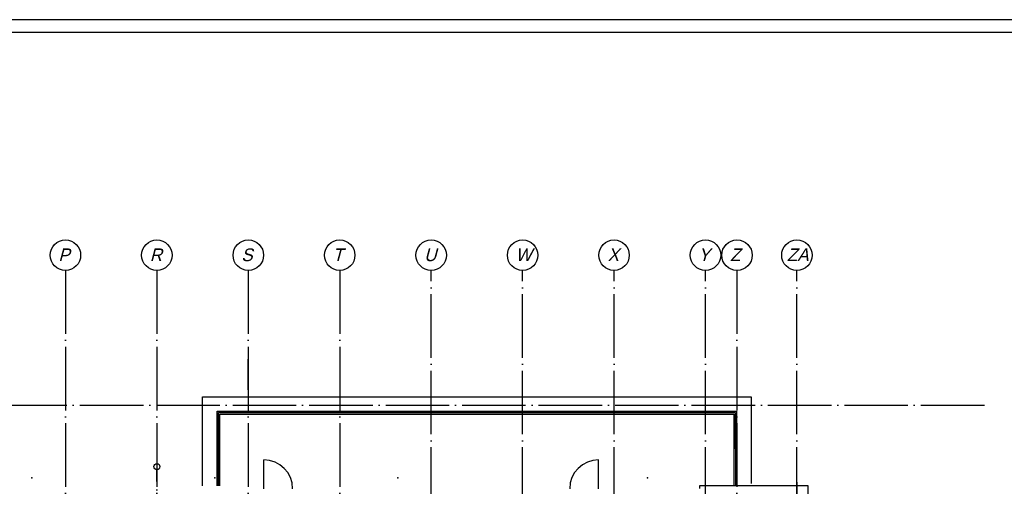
# Model space of a CAD drawing. Extents: x 0 to 1189, y 0 to 841.
# Tile 23 of 24: x 534 to 922, y 652 to 836. Entities that reach past the tile are written whole.
import ezdxf
from ezdxf.enums import TextEntityAlignment as Align

# ---------------------------------------------------------------- set-up
doc = ezdxf.new("R2010")
doc.units = 0
doc.header["$MEASUREMENT"] = 0
doc.header["$PDSIZE"] = 2
doc.linetypes.add('B0304', pattern=[6, 5, -0.5, 0, -0.5])
doc.linetypes.add('DASHDOT', pattern=[25.4, 12.7, -6.35, 0, -6.35])
doc.layers.get('0').update_dxf_attribs({"linetype": 'CONTINUOUS'})
doc.layers.add('AL$1A---_ALGEMEEN', color=8, linetype='CONTINUOUS')
doc.layers.add('STRAMIEN', color=1, linetype='CONTINUOUS')
doc.styles.add('STYLE1', font='b-gbp', dxfattribs={"oblique": 15})

msp = doc.modelspace()

# ---------------------------------------------------------------- linework, layer by layer
at = {"color": 4}
msp.add_line((1184, 836), (20, 836), dxfattribs=at)
at = {"color": 6}
msp.add_line((1179, 831), (25, 831), dxfattribs=at)
at = {"layer": 'AL$1A---_ALGEMEEN'}
msp.add_line((624.34, 690.28), (624.34, 702.3), dxfattribs=at)
at = {"layer": 'AL$1A---_ALGEMEEN', "ltscale": 2}
for p, q in [((606.34, 652.48), (606.34, 687.57)), ((606.34, 687.57), (822.34, 687.57)), ((822.34, 687.57), (822.34, 653.4)), ((612.09, 652.48), (612.09, 681.82)), ((612.09, 681.82), (816.59, 681.82)), ((612.59, 652.48), (612.59, 681.32)), ((612.59, 681.32), (816.09, 681.32)), ((613.19, 652.48), (613.19, 680.72)), ((613.19, 680.72), (815.49, 680.72)), ((815.49, 680.72), (815.51, 652.47)), ((816.09, 681.32), (816.11, 652.47)), ((816.59, 681.82), (816.61, 652.47)), ((630.45, 651.32), (630.45, 662.67)), ((762.24, 651.32), (762.24, 662.67)), ((802.1, 651.48), (802.1, 652.63)), ((802.1, 652.63), (844.69, 652.63)), ((844.69, 652.63), (844.69, 499.93))]:
    msp.add_line(p, q, dxfattribs=at)
at = {"layer": 'AL$1A---_ALGEMEEN', "linetype": 'DASHDOT', "ltscale": 0.5}
for p, q in [((588.34, 602.99), (588.34, 658.85)), ((840.34, 653.87), (840.34, 599.08))]:
    msp.add_line(p, q, dxfattribs=at)
at = {"layer": 'AL$1A---_ALGEMEEN', "linetype": 'Continuous', "ltscale": 2}
msp.add_circle((588.34, 660.05), 1.2, dxfattribs=at)
at = {"layer": 'AL$1A---_ALGEMEEN', "ltscale": 2}
for centre, start, end in [((630.45, 651.32), 0, 90), ((762.24, 651.32), 90, 180)]:
    msp.add_arc(centre, 11.35, start, end, dxfattribs=at)
for p in [(539.18, 655.6), (611.18, 655.6), (683.18, 655.6), (781.51, 655.6)]:
    msp.add_point(p, dxfattribs=at)
at = {"layer": 'STRAMIEN', "color": 8, "linetype": 'B0304', "ltscale": 5}
for p, q in [((552.34, 737.28), (552.34, 131.01)), ((588.34, 737.28), (588.34, 131.01)), ((624.34, 737.28), (624.34, 131.01)), ((660.34, 737.28), (660.34, 131.01)), ((696.34, 131.01), (696.34, 737.28)), ((732.34, 131.01), (732.34, 737.28)), ((768.34, 131.01), (768.34, 737.28)), ((804.34, 131.01), (804.34, 737.38)), ((816.74, 737.28), (816.74, 131.01)), ((840.34, 131.01), (840.34, 737.38)), ((46.34, 684.28), (915.44, 684.28))]:
    msp.add_line(p, q, dxfattribs=at)
at = {"layer": 'STRAMIEN', "color": 8}
for centre in [(552.34, 743.28), (588.34, 743.28), (624.34, 743.28), (660.34, 743.28), (696.34, 743.28), (732.34, 743.28), (768.34, 743.28), (804.34, 743.28), (816.74, 743.28), (840.34, 743.28)]:
    msp.add_circle(centre, 6, dxfattribs=at)

# ---------------------------------------------------------------- texts
at = {"layer": 'STRAMIEN', "color": 8, "style": 'STYLE1', "oblique": 15}
for s, p in [('P', (549.57, 739.43)), ('R', (585.57, 739.43)), ('S', (621.57, 739.43)), ('T', (657.57, 739.43)), ('U', (693.57, 739.43)), ('W', (729.57, 739.43)), ('X', (765.8, 739.45)), ('Y', (801.57, 739.43)), ('Z', (813.97, 739.43)), ('ZA', (836.38, 739.43))]:
    msp.add_text(s, height=5, dxfattribs=at).set_placement(p, align=Align.BOTTOM_LEFT)

doc.saveas('drawing.dxf')
